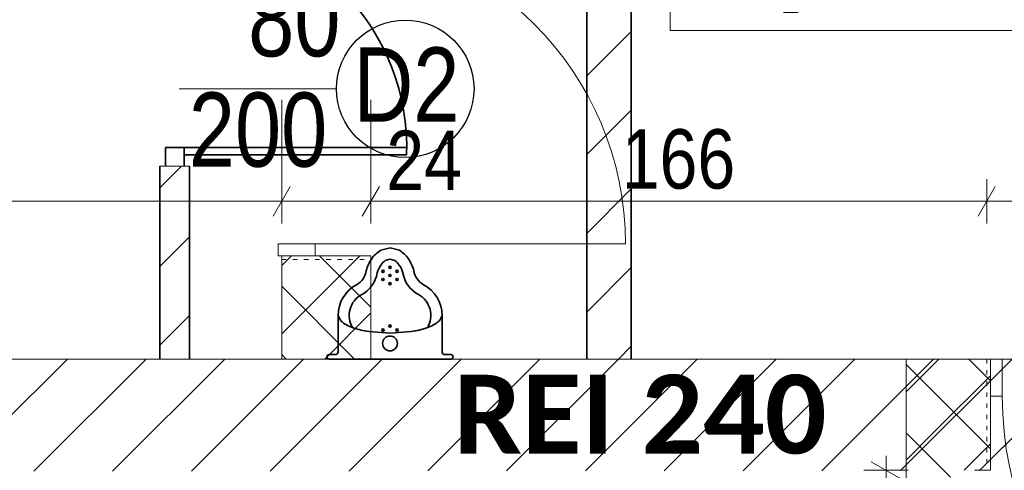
# Model space of a CAD drawing. Header units: centimetres. Extents: x 18292 to 3593338517, y 11794 to 62103.
# Tile 27 of 147: x 28406 to 28671, y 55790 to 55912. Entities that reach past the tile are written whole.
import ezdxf

# ---------------------------------------------------------------- set-up
doc = ezdxf.new("R2010")
doc.units = ezdxf.units.CM
doc.header["$MEASUREMENT"] = 0
doc.linetypes.add('Kreski-Szerokie', pattern=[3, 1.2, -1.8])
doc.linetypes.add('Przerywana', pattern=[48, 24, -24])
for name, color, linetype in [('499-Wymiary i opisy', 7, 'Continuous'), ('___WYBURZENIA', 7, 'Continuous'), ('__PROJEKTOWANE', 7, 'Continuous'), ('MF_KRESKOWANIE', 7, 'Continuous'), ('MF_NR', 7, 'Continuous'), ('MF_OKNA', 7, 'Continuous'), ('MF_SCIANY_KONSTR', 7, 'Continuous'), ('MF_WIDOK', 7, 'Continuous')]:
    doc.layers.add(name, color=color, linetype=linetype)
doc.styles.add('GENERATED_STYLE_1', font='txt')
doc.styles.add('GENERATED_STYLE_2', font='txt')
doc.styles.add('GENERATED_STYLE_4', font='txt')
doc.styles.add('GENERATED_STYLE_5', font='txt')
doc.styles.add('GENERATED_STYLE_8', font='txt')
doc.dimstyles.new('GENERATED_STYLE__1', dxfattribs={"dimtxt": 16, "dimasz": 6.08, "dimexe": 0.18, "dimexo": 0.0625, "dimgap": 0.09, "dimtad": 1, "dimtih": 1, "dimtoh": 1, "dimdec": 0, "dimzin": 0, "dimdsep": 46, "dimtxsty": 'GENERATED_STYLE_4', "dimblk": 'ARROWHEAD_2', "dimblk1": 'ARROWHEAD_2', "dimblk2": 'ARROWHEAD_2', "dimcen": 0.09, "dimse1": 1, "dimse2": 1, "dimclrd": 7, "dimclre": 7, "dimclrt": 7, "dimadec": 0, "dimazin": 0, "dimtfac": 1, "dimtdec": 4, "dimtmove": 0, "dimatfit": 3, "dimfxl": 0, "dimtolj": 1, "dimtzin": 0, "dimarcsym": 0})
doc.dimstyles.new('GENERATED_STYLE__2', dxfattribs={"dimtxt": 16, "dimasz": 6.08, "dimexe": 0.18, "dimexo": 0.0625, "dimgap": 0.09, "dimtad": 1, "dimtih": 1, "dimtoh": 1, "dimdec": 0, "dimzin": 0, "dimdsep": 46, "dimtxsty": 'GENERATED_STYLE_4', "dimblk": 'ARROWHEAD_2', "dimblk1": 'ARROWHEAD_2', "dimblk2": 'ARROWHEAD_2', "dimcen": 0.09, "dimse1": 1, "dimse2": 1, "dimclrd": 7, "dimclre": 7, "dimclrt": 7, "dimadec": 0, "dimazin": 0, "dimtfac": 1, "dimtdec": 4, "dimtmove": 2, "dimatfit": 3, "dimfxl": 0, "dimtolj": 1, "dimtzin": 0, "dimarcsym": 0})
doc.dimstyles.new('GENERATED_STYLE__4', dxfattribs={"dimtxt": 16, "dimasz": 6.08, "dimexe": 0.18, "dimexo": 0.0625, "dimgap": 0.09, "dimtad": 1, "dimdec": 0, "dimzin": 0, "dimdsep": 46, "dimtxsty": 'GENERATED_STYLE_4', "dimblk": 'ARROWHEAD_2', "dimblk1": 'ARROWHEAD_2', "dimblk2": 'ARROWHEAD_2', "dimcen": 0.09, "dimse1": 1, "dimse2": 1, "dimclrd": 7, "dimclre": 7, "dimclrt": 7, "dimadec": 0, "dimazin": 0, "dimtfac": 1, "dimtdec": 4, "dimtmove": 0, "dimatfit": 3, "dimfxl": 0, "dimtolj": 1, "dimtzin": 0, "dimarcsym": 0})
doc.dimstyles.new('GENERATED_STYLE__6', dxfattribs={"dimtxt": 16, "dimasz": 6.08, "dimexe": 0.18, "dimexo": 0.0625, "dimgap": 0.09, "dimtad": 1, "dimdec": 0, "dimzin": 0, "dimdsep": 46, "dimtxsty": 'GENERATED_STYLE_1', "dimblk": 'ARROWHEAD_2', "dimblk1": 'ARROWHEAD_2', "dimblk2": 'ARROWHEAD_2', "dimcen": 0.09, "dimse1": 1, "dimse2": 1, "dimclrd": 7, "dimclre": 7, "dimclrt": 7, "dimadec": 0, "dimazin": 0, "dimtfac": 1, "dimtdec": 4, "dimtmove": 0, "dimatfit": 3, "dimfxl": 0, "dimtolj": 1, "dimtzin": 0, "dimarcsym": 0})
pattern_1 = [(45, (4868174.165, 3898003.605), (-10.606601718, 10.606601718), [])]
pattern_2 = [(45, (4868174.165, 3898003.605), (-9.192387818, 9.192387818), []), (135, (4868174.165, 3898003.605), (9.192387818, 9.192387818), [])]

# ---------------------------------------------------------------- blocks, each defined once
blk = doc.blocks.new('Drzwi metalowe 21_4')
at = {"layer": '__PROJEKTOWANE', "color": 7, "linetype": 'Continuous', "lineweight": 13}
blk.add_line((41.8, 0), (41.8, 83.6), dxfattribs=at)
at = {"layer": '__PROJEKTOWANE', "color": 150, "linetype": 'Continuous', "lineweight": 13}
for p, q in [((-45, 15), (-49.3, 15)), ((-45, 15), (-49.3, 15)), ((-45, 15), (-45, 0)), ((-45, 15), (-45, 0)), ((-45, 15), (-45, 0)), ((45, 15), (45, 0)), ((45, 15), (45, 0)), ((45, 15), (45, 0)), ((45, 15), (49.3, 15)), ((45, 15), (49.3, 15)), ((-45, 0), (-45, -9)), ((-45, 0), (-45, -9)), ((45, 0), (45, -9)), ((45, 0), (45, -9)), ((-45, -9), (-49.3, -9)), ((-45, -9), (-49.3, -9)), ((45, -9), (49.3, -9)), ((45, -9), (49.3, -9))]:
    blk.add_line(p, q, dxfattribs=at)
at = {"layer": '__PROJEKTOWANE', "color": 7, "linetype": 'Przerywana', "lineweight": 13}
for p, q in [((-45, 15), (45, 15)), ((-45, -9), (45, -9))]:
    blk.add_line(p, q, dxfattribs=at)
at = {"layer": '__PROJEKTOWANE', "color": 7, "linetype": 'Continuous', "lineweight": 15}
for p, q in [((-41.8, 0), (-45, 0)), ((-45, 0), (-45, -10)), ((-41.8, -10), (-41.8, 0)), ((45, 0), (41.8, 0)), ((41.8, 0), (41.8, -10)), ((45, -10), (45, 0)), ((-45, -10), (-41.8, -10)), ((41.8, -10), (45, -10))]:
    blk.add_line(p, q, dxfattribs=at)
at = {"layer": '__PROJEKTOWANE', "color": 7, "linetype": 'Continuous', "lineweight": 13}
blk.add_arc((41.8, 0), 83.6, 90, 180, dxfattribs=at)
blk = doc.blocks.new('Drzwi metalowe 21_6')
at = {"layer": '__PROJEKTOWANE', "color": 7, "linetype": 'Continuous', "lineweight": 13}
blk.add_line((46.8, 0), (46.8, 93.6), dxfattribs=at)
at = {"layer": '__PROJEKTOWANE', "color": 150, "linetype": 'Continuous', "lineweight": 13}
for p, q in [((-50, 20), (-54.3, 20)), ((-50, 20), (-54.3, 20)), ((-50, 20), (-50, 0)), ((-50, 20), (-50, 0)), ((-50, 20), (-50, 0)), ((50, 20), (50, 0)), ((50, 20), (50, 0)), ((50, 20), (50, 0)), ((50, 20), (54.3, 20)), ((50, 20), (54.3, 20)), ((-50, 0), (-50, -10)), ((-50, 0), (-50, -10)), ((50, 0), (50, -10)), ((50, 0), (50, -10)), ((-50, -10), (-54.3, -10)), ((-50, -10), (-54.3, -10)), ((50, -10), (54.3, -10)), ((50, -10), (54.3, -10))]:
    blk.add_line(p, q, dxfattribs=at)
at = {"layer": '__PROJEKTOWANE', "color": 7, "linetype": 'Continuous', "lineweight": 15}
for p, q in [((-46.8, 0), (-50, 0)), ((-50, 0), (-50, -10)), ((-46.8, -10), (-46.8, 0)), ((50, 0), (46.8, 0)), ((46.8, 0), (46.8, -10)), ((50, -10), (50, 0)), ((-50, -10), (-46.8, -10)), ((46.8, -10), (50, -10))]:
    blk.add_line(p, q, dxfattribs=at)
at = {"layer": '__PROJEKTOWANE', "color": 7, "linetype": 'Continuous', "lineweight": 13}
blk.add_arc((46.8, 0), 93.6, 90, 180, dxfattribs=at)
blk = doc.blocks.new('*D48', base_point=(4868174.17, 3898003.61))
at = {"layer": '499-Wymiary i opisy', "color": 7, "linetype": 'Continuous', "lineweight": 13}
for p, q in [((28217.88, 55856.99), (28217.88, 55868.99)), ((28476.7, 55856.99), (28476.7, 55868.99)), ((28220.19, 55866.99), (28215.57, 55858.99)), ((28479.01, 55866.99), (28474.39, 55858.99)), ((28217.88, 55862.99), (28476.7, 55862.99))]:
    blk.add_line(p, q, dxfattribs=at)
at = {"layer": '499-Wymiary i opisy', "color": 7, "lineweight": 13, "insert": (28331.93, 55866.19), "char_height": 16, "attachment_point": 7, "style": 'GENERATED_STYLE_4'}
blk.add_mtext('\\A1;{\\pql;\\fArial Narrow|b0|i0|c238|p34;259}', dxfattribs=at)
blk = doc.blocks.new('ARROWHEAD_2')
at = {"color": 0, "linetype": 'Continuous', "lineweight": 0}
for p, q in [((-0.378, -0.655), (0.378, 0.655)), ((0, 0), (-1, 0))]:
    blk.add_line(p, q, dxfattribs=at)
blk = doc.blocks.new('*D49', base_point=(4868174.17, 3898003.61))
at = {"layer": '499-Wymiary i opisy', "color": 7, "linetype": 'Continuous', "lineweight": 13}
for p, q in [((28476.7, 55856.99), (28476.7, 55868.99)), ((28500.7, 55856.99), (28500.7, 55868.99)), ((28479.01, 55866.99), (28474.39, 55858.99)), ((28503.01, 55866.99), (28498.39, 55858.99)), ((28476.7, 55862.99), (28500.7, 55862.99))]:
    blk.add_line(p, q, dxfattribs=at)
blk = doc.blocks.new('*D50', base_point=(4868174.17, 3898003.61))
at = {"layer": '499-Wymiary i opisy', "color": 7, "linetype": 'Continuous', "lineweight": 13}
for p, q in [((28500.7, 55856.99), (28500.7, 55868.99)), ((28666.61, 55856.99), (28666.61, 55868.99)), ((28503.01, 55866.99), (28498.39, 55858.99)), ((28668.92, 55866.99), (28664.3, 55858.99)), ((28500.7, 55862.99), (28666.61, 55862.99))]:
    blk.add_line(p, q, dxfattribs=at)
at = {"layer": '499-Wymiary i opisy', "color": 7, "lineweight": 13, "char_height": 16, "attachment_point": 7, "style": 'GENERATED_STYLE_4'}
for s, insert in [('\\A1;{\\pql;\\fArial Narrow|b0|i0|c238|p34;24}', (28504.86, 55866.04)), ('\\A1;{\\pql;\\fArial Narrow|b0|i0|c238|p34;166}', (28568.29, 55866.19))]:
    blk.add_mtext(s, dxfattribs=dict(at, insert=insert))
blk = doc.blocks.new('*D51', base_point=(4868174.17, 3898003.61))
at = {"layer": '499-Wymiary i opisy', "color": 7, "linetype": 'Continuous', "lineweight": 13}
for p, q in [((28666.61, 55856.99), (28666.61, 55868.99)), ((28768.61, 55856.99), (28768.61, 55868.99)), ((28668.92, 55866.99), (28664.3, 55858.99)), ((28770.92, 55866.99), (28766.3, 55858.99)), ((28666.61, 55862.99), (28768.61, 55862.99))]:
    blk.add_line(p, q, dxfattribs=at)
at = {"layer": '499-Wymiary i opisy', "color": 7, "lineweight": 13, "char_height": 16, "attachment_point": 7, "style": 'GENERATED_STYLE_4'}
for s, insert in [('\\A1;{\\pql;\\fArial Narrow|b0|i0|c238|p34;102}', (28692.01, 55866.19)), ('\\A1;{\\pql;\\fArial Narrow|b0|i0|c238|p34;13}', (28745.82, 55866.19))]:
    blk.add_mtext(s, dxfattribs=dict(at, insert=insert))
blk = doc.blocks.new('*D126', base_point=(4868174.17, 3898003.61))
at = {"layer": '499-Wymiary i opisy', "color": 7, "linetype": 'Continuous', "lineweight": 13}
for p, q in [((31249.77, 59744.18), (31241.77, 59748.8)), ((31245.77, 59746.49), (31245.77, 59750.41)), ((31251.77, 59746.49), (31239.77, 59746.49)), ((31245.77, 52927.49), (31245.77, 59746.49)), ((31241.77, 52929.8), (31249.77, 52925.18)), ((31251.77, 52927.49), (31239.77, 52927.49)), ((31245.77, 52923.58), (31245.77, 52927.49))]:
    blk.add_line(p, q, dxfattribs=at)
at = {"layer": '499-Wymiary i opisy', "color": 7, "lineweight": 13, "insert": (31242.57, 56311.39), "char_height": 16, "attachment_point": 7, "rotation": 90, "style": 'GENERATED_STYLE_1'}
blk.add_mtext('\\A1;{\\pql;\\fArial Narrow|b1|i0|c238|p34;6\xa0819}', dxfattribs=at)
blk = doc.blocks.new('*D218', base_point=(4868174.17, 3898003.61))
at = {"layer": '499-Wymiary i opisy', "color": 7, "linetype": 'Continuous', "lineweight": 13}
for p, q in [((28639.5, 55790.49), (28639.5, 55794.41)), ((28643.5, 55788.18), (28635.5, 55792.8)), ((28645.5, 55790.49), (28633.5, 55790.49)), ((28639.5, 55671.99), (28639.5, 55790.49)), ((28639.44, 55672.74), (28639.44, 55689.26)), ((28645.5, 55671.99), (28633.5, 55671.99)), ((28635.5, 55674.3), (28643.5, 55669.68)), ((28639.44, 55668.99), (28639.44, 55672.74))]:
    blk.add_line(p, q, dxfattribs=at)
at = {"layer": '499-Wymiary i opisy', "color": 7, "lineweight": 13, "char_height": 16, "attachment_point": 7, "rotation": 90, "style": 'GENERATED_STYLE_4'}
for s, insert in [('\\A1;{\\pql;\\fArial Narrow|b0|i0|c238|p34;119}', (28636.3, 55715.88)), ('\\A1;{\\pql;\\fArial Narrow|b0|i0|c238|p34;6}', (28636.3, 55675.88))]:
    blk.add_mtext(s, dxfattribs=dict(at, insert=insert))

msp = doc.modelspace()

# ---------------------------------------------------------------- hatches: boundary and pattern name
at = {"layer": '___WYBURZENIA', "linetype": 'Continuous', "lineweight": 35}
h = msp.add_hatch(dxfattribs=at)
h.set_pattern_fill('bloczki_ceramiczne_000a', color=30, style=0, pattern_type=2)
h.set_pattern_definition(pattern_1)
h.paths.add_polyline_path([(28570.88, 55820.49), (28570.88, 56099.49), (28558.88, 56099.49), (28558.88, 55820.49)])
h = msp.add_hatch(dxfattribs=at)
h.set_pattern_fill('bloczki_ceramiczne_000a', color=30, style=0, pattern_type=2)
h.set_pattern_definition(pattern_1)
h.paths.add_polyline_path([(28443.88, 55820.49), (28451.88, 55820.49), (28451.88, 55872.49), (28443.88, 55872.49)])
at = {"layer": '__PROJEKTOWANE', "linetype": 'Continuous', "lineweight": 0, "true_color": 0x000000}
h = msp.add_hatch(dxfattribs=at)
h.set_pattern_fill('Concrete_Block_000a', color=18, style=0, pattern_type=2)
h.set_pattern_definition(pattern_2)
h.paths.add_polyline_path([(28476.7, 55820.49), (28500.7, 55820.49), (28500.7, 55848.32), (28476.7, 55848.32)])
h = msp.add_hatch(dxfattribs=at)
h.set_pattern_fill('Concrete_Block_000a', color=18, style=0, pattern_type=2)
h.set_pattern_definition(pattern_2)
h.paths.add_polyline_path([(28644.88, 55820.49), (28644.88, 55614.6), (28656.88, 55614.6), (28656.88, 55790.49)])
h = msp.add_hatch(dxfattribs=at)
h.set_pattern_fill('Concrete_Block_000a', color=18, style=0, pattern_type=2)
h.set_pattern_definition(pattern_2)
h.paths.add_polyline_path([(28644.88, 55820.49), (28656.88, 55790.49), (28667.61, 55790.49), (28667.61, 55820.49)])
at = {"layer": 'MF_KRESKOWANIE', "linetype": 'Continuous', "lineweight": 13}
h = msp.add_hatch(dxfattribs=at)
h.set_pattern_fill('bloczki_ceramiczne_000a', color=250, style=0, pattern_type=2)
h.set_pattern_definition(pattern_1)
h.paths.add_polyline_path([(28179.88, 54907.49), (28479.88, 54907.49), (28479.88, 54896.49), (28479.88, 54735.49), (28479.88, 54106.49), (28547.88, 54106.49), (28855.88, 54106.49), (28855.88, 53966.49), (28897.88, 53966.49), (29179.56, 53966.49), (29179.56, 53894.49), (29179.56, 53558.49), (29349.56, 53558.49), (29349.56, 53894.49), (29349.56, 53966.49), (29349.56, 54106.49), (29724.88, 54106.49), (29724.88, 54607.49), (30024.88, 54607.49), (30024.88, 54660.49), (30024.88, 55820.49), (29705.88, 55820.49), (28929.88, 55820.49), (28929.88, 55776.49), (29000.88, 55776.49), (29000.88, 55556.49), (28933.88, 55556.49), (28923.88, 55556.49), (28923.88, 55514.49), (29143.88, 55514.49), (29143.88, 55556.49), (29042.88, 55556.49), (29042.88, 55776.49), (29380.88, 55776.49), (29380.88, 55556.49), (29223.88, 55556.49), (29223.88, 55514.49), (29422.88, 55514.49), (29422.88, 55776.49), (29686.88, 55776.49), (29986.88, 55776.49), (29986.88, 55234.49), (29686.88, 55234.49), (29422.88, 55234.49), (29422.88, 55434.49), (29380.88, 55434.49), (29380.88, 55393.49), (29380.88, 55026.49), (29422.88, 55026.49), (29422.88, 55192.49), (29986.88, 55192.49), (29986.88, 54645.49), (29722.88, 54645.49), (29722.88, 54735.49), (29722.88, 54747.49), (29422.88, 54747.49), (29422.88, 54934.49), (29380.88, 54934.49), (29380.88, 54747.49), (29380.88, 54705.49), (29686.88, 54705.49), (29686.88, 54144.49), (29284.88, 54144.49), (29284.88, 54705.49), (29288.88, 54705.49), (29288.88, 54747.49), (29190.88, 54747.49), (29190.88, 54705.49), (29242.88, 54705.49), (29242.88, 54290.49), (29217.88, 54290.49), (29232.88, 54248.49), (29242.88, 54248.49), (29242.88, 54144.49), (29062.88, 54144.49), (29062.88, 54147.49), (29020.88, 54147.49), (29020.88, 54144.49), (29007.88, 54144.49), (29007.88, 54106.49), (29311.56, 54106.49), (29311.56, 54008.49), (29311.56, 53894.49), (29311.22, 53894.49), (29311.22, 53600.49), (29221.56, 53600.49), (29221.56, 53894.49), (29221.56, 53983.49), (29196.56, 54008.49), (28897.88, 54008.49), (28897.88, 54106.49), (28947.88, 54106.49), (28947.88, 54144.49), (28897.88, 54144.49), (28897.88, 54159.49), (28855.88, 54159.49), (28855.88, 54144.49), (28517.88, 54144.49), (28517.88, 54705.49), (28657.88, 54705.49), (28657.88, 54747.49), (28517.88, 54747.49), (28517.88, 54907.49), (28781.88, 54907.49), (28781.88, 54871.49), (28823.88, 54871.49), (28823.88, 55099.49), (28781.88, 55099.49), (28781.88, 54945.49), (28527.88, 54945.49), (28217.88, 54945.49), (28217.88, 55790.1), (28680.42, 55790.44), (28680.56, 55820.49), (28217.88, 55820.49), (28193.88, 55782.49), (28179.88, 55782.49), (28179.88, 54945.49)])

# ---------------------------------------------------------------- linework, layer by layer
at = {"layer": '___WYBURZENIA', "color": 30, "linetype": 'Continuous', "lineweight": 35}
for p, q in [((28558.88, 56099.49), (28558.88, 55820.49)), ((28570.88, 56099.49), (28570.88, 55820.49)), ((28445.38, 55872.49), (28445.38, 55877.49)), ((28445.38, 55877.49), (28450.38, 55877.49)), ((28450.38, 55877.49), (28450.38, 55872.49)), ((28450.38, 55877.49), (28510.38, 55877.49)), ((28450.38, 55875.49), (28510.35, 55875.49)), ((28443.88, 55872.49), (28443.88, 55820.49)), ((28451.88, 55872.49), (28451.88, 55820.49))]:
    msp.add_line(p, q, dxfattribs=at)
at = {"layer": '___WYBURZENIA', "color": 7, "linetype": 'Continuous', "lineweight": 13}
for p, q in [((28443.88, 55872.49), (28451.88, 55872.49)), ((28447.88, 55872.49), (28445.38, 55872.49)), ((28558.88, 55820.49), (28443.88, 55820.49))]:
    msp.add_line(p, q, dxfattribs=at)
at = {"layer": '___WYBURZENIA', "color": 30, "linetype": 'Continuous', "lineweight": 35, "flags": 128}
msp.add_lwpolyline([(28505.88, 55850.49), (28503.36, 55849.79, 0.107013), (28500.94, 55847.5, 0.081155), (28499.46, 55844.32, -0.245336), (28496.84, 55840.51, 0.277467), (28491.88, 55832.25), (28491.88, 55822.39, -0.414214), (28491.18, 55821.69), (28489.48, 55821.69, 0.999999), (28489.48, 55820.49), (28522.28, 55820.49, 0.999999), (28522.28, 55821.69), (28520.58, 55821.69, -0.414214), (28519.88, 55822.39), (28519.88, 55832.25, 0.277467), (28514.92, 55840.51, -0.245336), (28512.3, 55844.32, 0.081155), (28510.82, 55847.5, 0.107013), (28508.4, 55849.79)], format="xyb", close=True, dxfattribs=at)
for points in [[(28505.88, 55847.38), (28504.61, 55847.02, 0.088171), (28503.42, 55845.81, 0.075175), (28502.4, 55843.69)], [(28505.88, 55847.38), (28507.15, 55847.02, -0.088171), (28508.34, 55845.81, -0.075175), (28509.36, 55843.69)], [(28491.88, 55832.25), (28492.58, 55830.78, 0.09017), (28495.98, 55828.89, 0.04702), (28500.15, 55827.89), (28505.88, 55827.49)], [(28519.88, 55832.25), (28519.18, 55830.78, -0.09017), (28515.78, 55828.89, -0.04702), (28511.61, 55827.89), (28505.88, 55827.49)]]:
    msp.add_lwpolyline(points, format="xyb", dxfattribs=at)
at = {"layer": '___WYBURZENIA', "color": 30, "linetype": 'Continuous', "lineweight": 35}
for centre, radius in [((28503.97, 55844.11), 0.3), ((28505.88, 55845.21), 0.3), ((28507.78, 55844.11), 0.3), ((28503.97, 55841.91), 0.3), ((28505.88, 55843.01), 0.3), ((28507.78, 55841.91), 0.3), ((28505.88, 55840.81), 0.3), ((28503.97, 55828.32), 0.3), ((28505.88, 55829.42), 0.3), ((28507.78, 55828.32), 0.3), ((28505.88, 55824.68), 2)]:
    msp.add_circle(centre, radius, dxfattribs=at)
for centre, radius, start, end in [((28450.38, 55877.49), 60, 358.0898, 90), ((28494.5, 55844.92), 8, 297.9702, 351.117), ((28517.26, 55844.92), 8, 188.8842, 242.031), ((28501.22, 55832.25), 6.34, 117.9702, 211.4398), ((28510.54, 55832.25), 6.34, 328.5614, 62.031)]:
    msp.add_arc(centre, radius, start, end, dxfattribs=at)
at = {"layer": '__PROJEKTOWANE', "color": 150, "linetype": 'Continuous', "lineweight": 13}
for p, q in [((28476.7, 55848.32), (28476.7, 55844.02)), ((28485.7, 55848.32), (28476.7, 55848.32)), ((28500.7, 55848.32), (28485.7, 55848.32)), ((28500.7, 55848.32), (28485.7, 55848.32)), ((28500.7, 55848.32), (28500.7, 55844.02)), ((28667.61, 55820.49), (28663.31, 55820.49)), ((28667.61, 55810.49), (28667.61, 55820.49)), ((28667.61, 55790.49), (28667.61, 55810.49)), ((28667.61, 55790.49), (28667.61, 55810.49)), ((28667.61, 55790.49), (28663.31, 55790.49))]:
    msp.add_line(p, q, dxfattribs=at)
at = {"layer": '__PROJEKTOWANE', "color": 150, "linetype": 'Continuous', "lineweight": 13, "flags": 128}
for points in [[(28476.7, 55848.32), (28476.7, 55820.49)], [(28500.7, 55820.49), (28500.7, 55848.32)], [(28476.7, 55820.49), (28500.7, 55820.49)], [(28644.88, 55820.49), (28644.88, 55671.99)], [(28667.61, 55820.49), (28644.88, 55820.49)]]:
    msp.add_lwpolyline(points, dxfattribs=at)
at = {"layer": '__PROJEKTOWANE', "color": 7, "linetype": 'Kreski-Szerokie', "lineweight": 13, "flags": 128}
for points in [[(28476.7, 55847.32), (28500.82, 55847.32)], [(28666.61, 55820.49), (28666.61, 55790.49)]]:
    msp.add_lwpolyline(points, dxfattribs=at)
at = {"layer": '__PROJEKTOWANE', "color": 7, "linetype": 'Continuous', "lineweight": 25}
msp.add_circle((28509.98, 55893.32), 18.52, dxfattribs=at)
at = {"layer": 'MF_OKNA', "color": 7, "linetype": 'Continuous', "lineweight": 13}
msp.add_line((28449.06, 55893.32), (28491.46, 55893.32), dxfattribs=at)
at = {"layer": 'MF_SCIANY_KONSTR', "color": 7, "linetype": 'Continuous', "lineweight": 13}
msp.add_line((28217.88, 55820.49), (28682.61, 55820.49), dxfattribs=at)
at = {"layer": 'MF_WIDOK', "color": 5, "linetype": 'Continuous', "lineweight": 15, "flags": 128}
msp.add_lwpolyline([(28581.35, 55940.91), (28679.69, 55940.91), (28679.69, 55909.01), (28581.35, 55909.01)], close=True, dxfattribs=at)

# ---------------------------------------------------------------- block references
at = {"layer": '__PROJEKTOWANE', "color": 5, "linetype": 'Continuous', "lineweight": 13, "zscale": 100, "rotation": 270}
msp.add_blockref('Drzwi metalowe 21_4', (28485.7, 55893.32), dxfattribs=at)
at = {"layer": '__PROJEKTOWANE', "color": 5, "linetype": 'Continuous', "lineweight": 13, "xscale": -1, "zscale": 100, "rotation": 180}
msp.add_blockref('Drzwi metalowe 21_6', (28717.61, 55810.49), dxfattribs=at)

# ---------------------------------------------------------------- texts
at = {"layer": '__PROJEKTOWANE', "color": 1, "linetype": 'Continuous', "lineweight": 13, "insert": (28522.99, 55794.77), "char_height": 21.2625, "attachment_point": 7, "style": 'GENERATED_STYLE_8'}
msp.add_mtext('\\A1;{\\pql;\\fCalibri Light|b1|i0|c238|p34;REI 240}', dxfattribs=at)
at = {"layer": 'MF_NR', "color": 7, "linetype": 'Continuous', "lineweight": 13, "insert": (28581.26, 55913.78), "char_height": 21.2625, "attachment_point": 7, "style": 'GENERATED_STYLE_5'}
msp.add_mtext('\\A1;{\\pql;\\fArial Black|b0|i0|c238|p38;-1/40c}', dxfattribs=at)
at = {"layer": 'MF_OKNA', "color": 7, "linetype": 'Continuous', "lineweight": 13, "char_height": 20, "attachment_point": 4, "style": 'GENERATED_STYLE_2'}
for s, insert in [('\\A1;{\\W0.800000x;\\pql;\\fArial|b0|i0|c238|p38;80}', (28467.66, 55911.93)), ('\\A1;{\\W0.800000x;\\pql;\\fArial|b0|i0|c238|p38;D2}', (28496.01, 55894.46)), ('\\A1;{\\W0.800000x;\\pql;\\fArial|b0|i0|c238|p38;200}', (28451.68, 55882.18))]:
    msp.add_mtext(s, dxfattribs=dict(at, insert=insert))

# ---------------------------------------------------------------- dimensions: what is measured, and where the dimension line sits
at = {"layer": '499-Wymiary i opisy', "color": 7, "linetype": 'Continuous', "lineweight": 13}
for base, p1, p2, dimstyle, picture, middle in [((31245.77, 59746.49), (24264.88, 52927.49), (25791.88, 59746.49), 'GENERATED_STYLE__6', '*D126', (31234.57, 56338.88)), ((28639.49798374, 55790.49378463), (28644.87933223, 55671.99378463), (28644.87933223, 55790.49378463), 'GENERATED_STYLE__4', '*D218', (28628.29798369, 55734.1801852))]:
    dim = msp.add_linear_dim(base=base, p1=p1, p2=p2, angle=90, dimstyle=dimstyle, dxfattribs=at)
    dim.commit()
    dim.dimension.update_dxf_attribs({"geometry": picture, "text_midpoint": middle, "dimtype": 160, "text_rotation": 90})
for base, p1, p2, dimstyle, picture, middle in [((28476.7, 55862.99), (28217.88, 55820.49), (28476.7, 55820.49), 'GENERATED_STYLE__1', '*D48', (28350.23, 55874.19)), ((28666.61, 55862.99), (28500.7, 55820.49), (28666.61, 55820.49), 'GENERATED_STYLE__1', '*D50', (28586.59, 55874.19)), ((28768.61, 55862.99), (28666.61, 55820.49), (28768.61, 55820.49), 'GENERATED_STYLE__1', '*D51', (28710.31, 55874.19)), ((28500.7, 55862.99), (28476.7, 55820.49), (28500.7, 55820.49), 'GENERATED_STYLE__2', '*D49', (28517.06, 55874.04))]:
    dim = msp.add_linear_dim(base=base, p1=p1, p2=p2, dimstyle=dimstyle, dxfattribs=at)
    dim.commit()
    dim.dimension.update_dxf_attribs({"geometry": picture, "text_midpoint": middle, "dimtype": 160})

doc.saveas('drawing.dxf')
